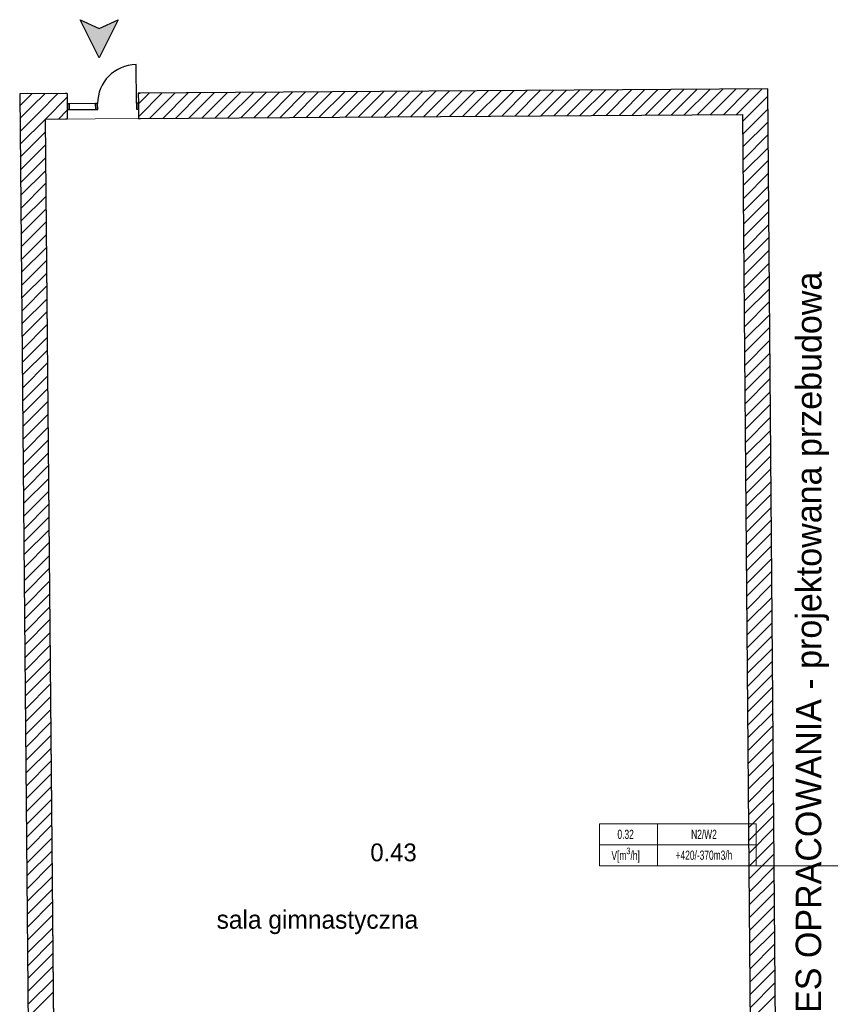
# Model space of a CAD drawing. Header units: millimetres. Extents: x -40063 to 512011, y 350190 to 687060.
# Tile 83 of 256: x 138616 to 154547, y 480275 to 499624. Entities that reach past the tile are written whole.
import ezdxf

# ---------------------------------------------------------------- set-up
doc = ezdxf.new("R2010")
doc.units = ezdxf.units.MM
for name, color, linetype in [('Elementy Modelu - Strefy', 8, 'Continuous'), ('J_opis pomieszczeń', 8, 'Continuous'), ('Konstrukcja - Ściany zew', 8, 'Continuous'), ('Opisy - Teksty', 8, 'Continuous'), ('X_ref', 8, 'Continuous')]:
    doc.layers.add(name, color=color, linetype=linetype)
doc.layers.add('FLUID-BILANSE', color=150, linetype='Continuous', lineweight=18)
doc.styles.add('ARIAL NARROW', font='ARIALN.TTF', dxfattribs={"width": 0.8})
doc.styles.add('GENERATED_STYLE_2', font='txt')

# ---------------------------------------------------------------- blocks, each defined once
blk = doc.blocks.new('fdgdfg')
at = {"layer": 'Elementy Modelu - Strefy', "linetype": 'Continuous', "lineweight": 0}
for p, q in [((-190859, 489323), (-204562, 489234)), ((-204562, 489234), (-204324, 463520)), ((-190646, 463520), (-190859, 489323))]:
    blk.add_line(p, q, dxfattribs=at)
at = {"layer": 'Konstrukcja - Ściany zew', "linetype": 'Continuous'}
for p, q in [((-203506, 490439), (-203881, 491188)), ((-203881, 491188), (-203506, 491012)), ((-203132, 491188), (-203506, 490439)), ((-203506, 491012), (-203132, 491188)), ((-202774, 489545), (-202779, 490305)), ((-190363, 489826), (-202735, 489746)), ((-202735, 489746), (-202698, 489746)), ((-202735, 489746), (-202734, 489546)), ((-202735, 489746), (-202734, 489546)), ((-202735, 489746), (-202734, 489546)), ((-202735, 489746), (-202698, 489746)), ((-202734, 489535), (-202521, 489747)), ((-202732, 489282), (-202265, 489749)), ((-202512, 489247), (-202009, 489750)), ((-202256, 489249), (-201753, 489752)), ((-202000, 489250), (-201497, 489754)), ((-201744, 489252), (-201240, 489755)), ((-201487, 489254), (-200984, 489757)), ((-201231, 489255), (-200728, 489759)), ((-200975, 489257), (-200472, 489760)), ((-200719, 489259), (-200215, 489762)), ((-200462, 489260), (-199959, 489764)), ((-200206, 489262), (-199703, 489765)), ((-199950, 489264), (-199447, 489767)), ((-199694, 489265), (-199191, 489769)), ((-199438, 489267), (-198934, 489770)), ((-199181, 489269), (-198678, 489772)), ((-198925, 489270), (-198422, 489774)), ((-198669, 489272), (-198166, 489775)), ((-198413, 489274), (-197909, 489777)), ((-198156, 489275), (-197653, 489779)), ((-197900, 489277), (-197397, 489780)), ((-197644, 489279), (-197141, 489782)), ((-197388, 489280), (-196885, 489784)), ((-197132, 489282), (-196628, 489785)), ((-196875, 489284), (-196372, 489787)), ((-196619, 489285), (-196116, 489789)), ((-196363, 489287), (-195860, 489790)), ((-196107, 489289), (-195603, 489792)), ((-195850, 489290), (-195347, 489794)), ((-195594, 489292), (-195091, 489795)), ((-195338, 489294), (-194835, 489797)), ((-195082, 489295), (-194578, 489799)), ((-194826, 489297), (-194322, 489800)), ((-194569, 489299), (-194066, 489802)), ((-194313, 489300), (-193810, 489804)), ((-194057, 489302), (-193554, 489805)), ((-193801, 489304), (-193297, 489807)), ((-193544, 489305), (-193041, 489809)), ((-193288, 489307), (-192785, 489810)), ((-193032, 489309), (-192529, 489812)), ((-192776, 489310), (-192272, 489814)), ((-192520, 489312), (-192016, 489815)), ((-192263, 489314), (-191760, 489817)), ((-192007, 489315), (-191504, 489819)), ((-191751, 489317), (-191248, 489820)), ((-191495, 489319), (-190991, 489822)), ((-191238, 489320), (-190735, 489824)), ((-190982, 489322), (-190479, 489825)), ((-190122, 460726), (-190363, 489826)), ((-204135, 489737), (-205066, 489731)), ((-205066, 489731), (-204817, 462777)), ((-205064, 489496), (-204947, 489613)), ((-204947, 489613), (-204827, 489732)), ((-204818, 489487), (-204571, 489734)), ((-204690, 489360), (-204315, 489735)), ((-204562, 489234), (-204134, 489662)), ((-204135, 489737), (-204172, 489736)), ((-204135, 489737), (-204172, 489736)), ((-204135, 489737), (-204134, 489537)), ((-204135, 489737), (-204134, 489537)), ((-204135, 489737), (-204134, 489537)), ((-202734, 489546), (-202774, 489545)), ((-202774, 489545), (-202773, 489430)), ((-202734, 489546), (-202733, 489431)), ((-202733, 489431), (-202734, 489546)), ((-202734, 489546), (-202733, 489431)), ((-190858, 489192), (-190362, 489688)), ((-205062, 489243), (-204818, 489487)), ((-205059, 488991), (-204690, 489360)), ((-204306, 489235), (-204133, 489409)), ((-204134, 489537), (-204133, 489422)), ((-204094, 489537), (-204134, 489537)), ((-204134, 489537), (-204133, 489422)), ((-204134, 489537), (-204133, 489422)), ((-204133, 489422), (-204132, 489237)), ((-204133, 489422), (-204093, 489422)), ((-204133, 489422), (-204132, 489237)), ((-203574, 489540), (-204094, 489537)), ((-204094, 489537), (-204093, 489422)), ((-204093, 489422), (-204094, 489537)), ((-204093, 489422), (-203573, 489425)), ((-203534, 489541), (-203574, 489540)), ((-203573, 489425), (-203574, 489540)), ((-203574, 489540), (-203573, 489425)), ((-203573, 489425), (-203533, 489426)), ((-203533, 489426), (-203534, 489541)), ((-202773, 489430), (-202733, 489431)), ((-202733, 489431), (-202732, 489246)), ((-202733, 489431), (-202732, 489246)), ((-190856, 488940), (-190360, 489436)), ((-205057, 488739), (-204562, 489234)), ((-204562, 489234), (-204132, 489237)), ((-204324, 463520), (-204562, 489234)), ((-204132, 489237), (-204169, 489236)), ((-204132, 489237), (-204169, 489236)), ((-202732, 489246), (-190859, 489323)), ((-202732, 489246), (-202695, 489246)), ((-202732, 489246), (-202695, 489246)), ((-190859, 489323), (-190646, 463520)), ((-190853, 488687), (-190358, 489183)), ((-205055, 488487), (-204559, 488982)), ((-190851, 488435), (-190355, 488931)), ((-205052, 488234), (-204557, 488730)), ((-190849, 488182), (-190353, 488678)), ((-205050, 487982), (-204555, 488478)), ((-190847, 487930), (-190351, 488426)), ((-205048, 487730), (-204552, 488225)), ((-190845, 487677), (-190349, 488173)), ((-205045, 487478), (-204550, 487973)), ((-190843, 487425), (-190347, 487921)), ((-205043, 487226), (-204548, 487721)), ((-190841, 487172), (-190345, 487668)), ((-205041, 486973), (-204545, 487469)), ((-190839, 486920), (-190343, 487416)), ((-205038, 486721), (-204543, 487217)), ((-190837, 486667), (-190341, 487163)), ((-205036, 486469), (-204541, 486964)), ((-190835, 486415), (-190339, 486911)), ((-205034, 486217), (-204538, 486712)), ((-190833, 486162), (-190337, 486658)), ((-205031, 485964), (-204536, 486460)), ((-190831, 485910), (-190335, 486406)), ((-205029, 485712), (-204534, 486208)), ((-190828, 485658), (-190333, 486153)), ((-205027, 485460), (-204531, 485955)), ((-190826, 485405), (-190330, 485901)), ((-205024, 485208), (-204529, 485703)), ((-190824, 485153), (-190328, 485648)), ((-205022, 484955), (-204527, 485451)), ((-190822, 484900), (-190326, 485396)), ((-205020, 484703), (-204524, 485199)), ((-190820, 484648), (-190324, 485144)), ((-205017, 484451), (-204522, 484946)), ((-190818, 484395), (-190322, 484891)), ((-205015, 484199), (-204520, 484694)), ((-190816, 484143), (-190320, 484639)), ((-205013, 483947), (-204517, 484442)), ((-190814, 483890), (-190318, 484386)), ((-205010, 483694), (-204515, 484190)), ((-190812, 483638), (-190316, 484134)), ((-205008, 483442), (-204513, 483938)), ((-190810, 483385), (-190314, 483881)), ((-205006, 483190), (-204510, 483685)), ((-190808, 483133), (-190312, 483629)), ((-205003, 482938), (-204508, 483433)), ((-190805, 482880), (-190310, 483376)), ((-205001, 482685), (-204506, 483181)), ((-190803, 482628), (-190307, 483124)), ((-204999, 482433), (-204503, 482929)), ((-190801, 482375), (-190305, 482871)), ((-204996, 482181), (-204501, 482676)), ((-190799, 482123), (-190303, 482619)), ((-204994, 481929), (-204499, 482424)), ((-190797, 481870), (-190301, 482366)), ((-204992, 481677), (-204496, 482172)), ((-190795, 481618), (-190299, 482114)), ((-204989, 481424), (-204494, 481920)), ((-190793, 481365), (-190297, 481861)), ((-204987, 481172), (-204492, 481668)), ((-190791, 481113), (-190295, 481609)), ((-204985, 480920), (-204489, 481415)), ((-190789, 480861), (-190293, 481356)), ((-204982, 480668), (-204487, 481163)), ((-190787, 480608), (-190291, 481104)), ((-204980, 480415), (-204485, 480911)), ((-190785, 480356), (-190289, 480851)), ((-204978, 480163), (-204482, 480659)), ((-190783, 480103), (-190287, 480599)), ((-204975, 479911), (-204480, 480406)), ((-190780, 479851), (-190285, 480347)), ((-204973, 479659), (-204478, 480154)), ((-190778, 479598), (-190282, 480094)), ((-204971, 479407), (-204475, 479902)), ((-190776, 479346), (-190280, 479842)), ((-204968, 479154), (-204473, 479650)), ((-190774, 479093), (-190278, 479589)), ((-204966, 478902), (-204471, 479398)), ((-190772, 478841), (-190276, 479337)), ((-204964, 478650), (-204468, 479145)), ((-190770, 478588), (-190274, 479084)), ((-204961, 478398), (-204466, 478893)), ((-190768, 478336), (-190272, 478832)), ((-204959, 478145), (-204464, 478641)), ((-190766, 478083), (-190270, 478579)), ((-204957, 477893), (-204461, 478389)), ((-190764, 477831), (-190268, 478327)), ((-204954, 477641), (-204459, 478136)), ((-190762, 477578), (-190266, 478074)), ((-204952, 477389), (-204457, 477884)), ((-190760, 477326), (-190264, 477822)), ((-204950, 477137), (-204454, 477632)), ((-190758, 477073), (-190262, 477569)), ((-204947, 476884), (-204452, 477380)), ((-190755, 476821), (-190260, 477317)), ((-204945, 476632), (-204450, 477128)), ((-190753, 476568), (-190257, 477064)), ((-204943, 476380), (-204447, 476875)), ((-190751, 476316), (-190255, 476812)), ((-204940, 476128), (-204445, 476623)), ((-190749, 476064), (-190253, 476559)), ((-204938, 475875), (-204443, 476371)), ((-190747, 475811), (-190251, 476307)), ((-204936, 475623), (-204440, 476119)), ((-190745, 475559), (-190249, 476055)), ((-204933, 475371), (-204438, 475866)), ((-204931, 475119), (-204436, 475614)), ((-190743, 475306), (-190247, 475802)), ((-190741, 475054), (-190245, 475550)), ((-204929, 474867), (-204433, 475362)), ((-190739, 474801), (-190243, 475297)), ((-204926, 474614), (-204431, 475110)), ((-190737, 474549), (-190241, 475045)), ((-204924, 474362), (-204429, 474857)), ((-190735, 474296), (-190239, 474792)), ((-204922, 474110), (-204426, 474605)), ((-190732, 474044), (-190237, 474540)), ((-204919, 473858), (-204424, 474353)), ((-190730, 473791), (-190234, 474287)), ((-204917, 473605), (-204422, 474101)), ((-190728, 473539), (-190232, 474035)), ((-204915, 473353), (-204419, 473849)), ((-190726, 473286), (-190230, 473782)), ((-204912, 473101), (-204417, 473596)), ((-190724, 473034), (-190228, 473530)), ((-204910, 472849), (-204415, 473344)), ((-190722, 472781), (-190226, 473277)), ((-204908, 472596), (-204412, 473092)), ((-190720, 472529), (-190224, 473025)), ((-204905, 472344), (-204410, 472840)), ((-190718, 472276), (-190222, 472772)), ((-204903, 472092), (-204408, 472587)), ((-190716, 472024), (-190220, 472520)), ((-204901, 471840), (-204405, 472335)), ((-190714, 471772), (-190218, 472267)), ((-204898, 471588), (-204403, 472083)), ((-190712, 471519), (-190216, 472015))]:
    blk.add_line(p, q, dxfattribs=at)
blk.add_arc((-202774, 489545), 760, 90.3727, 180.3727, dxfattribs=at)
at = {"layer": 'Konstrukcja - Ściany zew', "linetype": 'Continuous', "lineweight": 13, "extrusion": (0, 0, -1)}
for points in [[(203506, 490439), (203506, 491012), (203881, 491188)], [(203506, 491012), (203506, 490439), (203132, 491188)]]:
    blk.add_solid(points, dxfattribs=at)
at = {"layer": 'Elementy Modelu - Strefy', "lineweight": 13, "style": 'GENERATED_STYLE_2'}
blk.add_text('0.43', height=350, dxfattribs=at).set_placement((-198175, 474649))
at = {"layer": 'J_opis pomieszczeń', "linetype": 'Continuous', "style": 'GENERATED_STYLE_2'}
blk.add_text('sala gimnastyczna', height=359.99, dxfattribs=at).set_placement((-201196, 473324))
at = {"layer": 'Opisy - Teksty', "linetype": 'Continuous', "lineweight": 15, "style": 'GENERATED_STYLE_2'}
blk.add_text(' - ZAKRES OPRACOWANIA - projektowana przebudowa', height=500, rotation=89.9668, dxfattribs=at).set_placement((-189318, 469291))

msp = doc.modelspace()

# ---------------------------------------------------------------- linework, layer by layer
at = {"layer": 'FLUID-BILANSE'}
msp.add_line((153090.14418, 482998.78706), (157664.82813, 482998.78706), dxfattribs=at)
for points in [[(150010.84818, 483409.35986), (150010.84818, 483819.93266), (151149.38874, 483819.93266), (151149.38874, 483409.35986)], [(151149.38874, 483409.35986), (151149.38874, 483819.93266), (153090.14418, 483819.93266), (153090.14418, 483409.35986)], [(150010.84818, 482998.78706), (150010.84818, 483409.35986), (151149.38874, 483409.35986), (151149.38874, 482998.78706)], [(151149.38874, 482998.78706), (151149.38874, 483409.35986), (153090.14418, 483409.35986), (153090.14418, 482998.78706)]]:
    msp.add_lwpolyline(points, close=True, dxfattribs=at)

# ---------------------------------------------------------------- block references
at = {"layer": 'X_ref'}
msp.add_blockref('fdgdfg', (343682.59615, 8436.71479), dxfattribs=at)

# ---------------------------------------------------------------- texts
at = {"layer": 'FLUID-BILANSE', "char_height": 180, "attachment_point": 5, "style": 'ARIAL NARROW'}
for s, insert, width in [('N2/W2', (152063.71218, 483614.64626), 2052.864), ('0.32', (150524.06418, 483614.64626), 1026.432), ('\\A1;V[m\\H0.7x;\\S3^ ;\\H1.4286x;/h]', (150524.06418, 483204.07346), 1026.432), ('+420/-370m3/h', (152063.71218, 483204.07346), 2052.864)]:
    msp.add_mtext(s, dxfattribs=dict(at, insert=insert, width=width))

doc.saveas('drawing.dxf')
